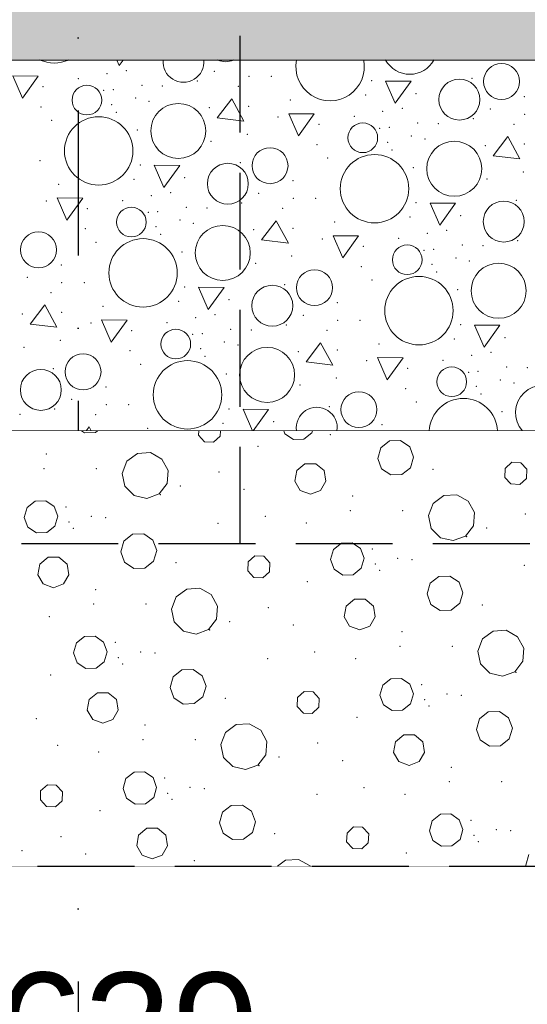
# Model space of a CAD drawing. Header units: millimetres. Extents: x -12989 to 402831, y -50461 to 30884.
# Tile 82 of 175: x 380504 to 381133, y -47432 to -46211. Entities that reach past the tile are written whole.
import ezdxf
from ezdxf.enums import TextEntityAlignment as Align

# ---------------------------------------------------------------- set-up
doc = ezdxf.new("R2010")
doc.units = ezdxf.units.MM
doc.header["$MEASUREMENT"] = 0
for name, pattern in [('Krawędzie ukryte', [170, 120, -50]), ('Kropki i Kreski', [360, 180, -90, 0, -90]), ('Wipeout_Contour', [1000, 0, -1000])]:
    doc.linetypes.add(name, pattern=pattern)
for name, color, linetype, lineweight in [('0_Nr_pióra__21', 7, 'Continuous', 25), ('A__STROPY_Nr_pióra__49', 7, 'Continuous', 15), ('A__STROPY_Nr_pióra__69', 7, 'Continuous', 13), ('Nowe_A_WYM_Nr_pióra__1', 7, 'Continuous', 13), ('Nowe_A_WYM_Nr_pióra__45', 7, 'Continuous', 15), ('Nowe_A_WYM_Nr_pióra__85', 7, 'Continuous', 13), ('Nowe_Warstwa IFC.Import IFC_Nr_pióra__1', 7, 'Continuous', 13), ('Nowe_Warstwa IFC.Import IFC_Nr_pióra__25', 7, 'Continuous', 25)]:
    doc.layers.add(name, color=color, linetype=linetype, lineweight=lineweight)
for name, color, linetype in [('A__STROPY', 7, 'Continuous'), ('A_WYPEŁNIENIA RYSUNKI', 7, 'Continuous'), ('Nowe_A_WYM', 7, 'Continuous'), ('Nowe_Warstwa IFC.Import IFC', 7, 'Continuous')]:
    doc.layers.add(name, color=color, linetype=linetype)
for name, color, linetype, lineweight, true_color in [('A__STROPY_Nr_pióra__173', 7, 'Continuous', 5, 0x6a6a6a), ('A__STROPY_Nr_pióra__178', 7, 'Continuous', 5, 0x6a6a6a), ('A_WYPEŁNIENIA RYSUNKI_Nr_pióra__242', 7, 'Continuous', 13, 0xa7a7a7)]:
    doc.layers.add(name, color=color, linetype=linetype, lineweight=lineweight, true_color=true_color)
doc.styles.add('STYL_AUTOMATYCZNY_1', font='arial.ttf')
doc.styles.add('STYL_AUTOMATYCZNY_4', font='arial.ttf')
doc.dimstyles.new('STYL_AUTOMATYCZNY__1', dxfattribs={"dimtxt": 139.999998, "dimasz": 57, "dimexe": 0.18, "dimexo": 0.0625, "dimgap": 0, "dimtad": 1, "dimtih": 1, "dimtoh": 1, "dimdec": 0, "dimlfac": 0.1, "dimzin": 0, "dimdsep": 46, "dimtxsty": 'STYL_AUTOMATYCZNY_4', "dimblk": 'ARROWHEAD_6', "dimblk1": 'ARROWHEAD_6', "dimblk2": 'ARROWHEAD_6', "dimcen": 0.09, "dimse1": 1, "dimse2": 1, "dimclrd": 7, "dimclre": 7, "dimclrt": 7, "dimadec": 0, "dimazin": 0, "dimtfac": 1, "dimtdec": 4, "dimtmove": 0, "dimatfit": 3, "dimfxl": 0, "dimtolj": 1, "dimtzin": 0, "dimarcsym": 0})

# ---------------------------------------------------------------- blocks, each defined once
blk = doc.blocks.new('*X191', base_point=(362576.7, -45960.6))
at = {"layer": 'A__STROPY_Nr_pióra__178', "color": 251, "linetype": 'Continuous', "lineweight": 5, "true_color": 0x6a6a6a}
for p, q in [((380624.1, -46260.6), (380627, -46267.3)), ((380627, -46267.3), (380631.9, -46260.6)), ((380494.9, -46280.3), (380506.9, -46307.8)), ((380526.6, -46280.6), (380494.9, -46280.3)), ((380506.9, -46307.8), (380526.6, -46280.6)), ((380957.1, -46286.7), (380969, -46314.2)), ((380988.7, -46287), (380957.1, -46286.7)), ((380969, -46314.2), (380988.7, -46287)), ((380766.4, -46308.7), (380748.2, -46332.5)), ((380781.5, -46336.4), (380766.4, -46308.7)), ((380748.2, -46332.5), (380781.5, -46336.4)), ((380836.9, -46327.2), (380848.9, -46354.6)), ((380868.5, -46327.5), (380836.9, -46327.2)), ((380848.9, -46354.6), (380868.5, -46327.5)), ((381108.4, -46355.5), (381090.2, -46379.3)), ((381123.5, -46383.3), (381108.4, -46355.5)), ((381090.2, -46379.3), (381123.5, -46383.3)), ((380670.2, -46391.2), (380682.1, -46418.6)), ((380701.8, -46391.5), (380670.2, -46391.2)), ((380682.1, -46418.6), (380701.8, -46391.5)), ((380550, -46431.6), (380561.9, -46459.1)), ((380581.6, -46431.9), (380550, -46431.6)), ((380561.9, -46459.1), (380581.6, -46431.9)), ((381012.1, -46438), (381024.1, -46465.5)), ((381043.8, -46438.3), (381012.1, -46438)), ((381024.1, -46465.5), (381043.8, -46438.3)), ((380821.4, -46460), (380803.3, -46483.8)), ((380836.6, -46487.7), (380821.4, -46460)), ((380892, -46478.5), (380903.9, -46505.9)), ((380923.6, -46478.8), (380892, -46478.5)), ((380903.9, -46505.9), (380923.6, -46478.8)), ((380803.3, -46483.8), (380836.6, -46487.7)), ((380725.2, -46542.5), (380737.2, -46569.9)), ((380756.8, -46542.8), (380725.2, -46542.5)), ((380737.2, -46569.9), (380756.8, -46542.8)), ((380534.5, -46564.4), (380516.4, -46588.2)), ((380549.7, -46592.1), (380534.5, -46564.4)), ((380516.4, -46588.2), (380549.7, -46592.1)), ((380605.1, -46582.9), (380617, -46610.4)), ((380636.7, -46583.2), (380605.1, -46582.9)), ((380617, -46610.4), (380636.7, -46583.2)), ((381067.2, -46589.3), (381079.1, -46616.8)), ((381098.8, -46589.6), (381067.2, -46589.3)), ((381079.1, -46616.8), (381098.8, -46589.6)), ((380876.5, -46611.3), (380858.4, -46635.1)), ((380891.7, -46639), (380876.5, -46611.3)), ((380858.4, -46635.1), (380891.7, -46639)), ((380947.1, -46629.8), (380959, -46657.2)), ((380978.7, -46630.1), (380947.1, -46629.8)), ((380959, -46657.2), (380978.7, -46630.1)), ((380780.3, -46693.8), (380792, -46720.6)), ((380811.9, -46694.1), (380780.3, -46693.8)), ((380792.7, -46720.6), (380811.9, -46694.1)), ((380589.6, -46715.7), (380585.8, -46720.6)), ((380592.3, -46720.6), (380589.6, -46715.7))]:
    blk.add_line(p, q, dxfattribs=at)
for centre, radius in [((381100.8, -46287.3), 22.3), ((381048.5, -46309.7), 25.4), ((380586.8, -46310.3), 18.4), ((380700.1, -46348.6), 34.1), ((380601.4, -46373.3), 42.4), ((380928.8, -46357.1), 18.4), ((380813.8, -46391.7), 22.3), ((381042.1, -46395.5), 34.1), ((380943.3, -46420.2), 42.4), ((380761.5, -46414.1), 25.4), ((380641.9, -46461.6), 18.4), ((381103.5, -46461), 25.4), ((380755.2, -46499.9), 34.1), ((380526.9, -46496.1), 22.3), ((380656.4, -46524.6), 42.4), ((380983.9, -46508.4), 18.4), ((381097.2, -46546.8), 34.1), ((380868.9, -46543), 22.3), ((380998.4, -46571.5), 42.4), ((380816.6, -46565.4), 25.4), ((380697, -46612.9), 18.4), ((380582, -46647.4), 22.3), ((380810.2, -46651.2), 34.1), ((380711.5, -46675.9), 42.4), ((380529.7, -46669.8), 25.4), ((381039, -46659.7), 18.4), ((380924, -46694.3), 22.3)]:
    blk.add_circle(centre, radius, dxfattribs=at)
for centre, radius, start, end in [((380546.3, -46222), 42.4, 245.3011, 294.6989), ((380706.5, -46262.8), 25.4, 174.9865, 5.0135), ((380758.8, -46240.4), 22.3, 244.6745, 295.3255), ((380888.3, -46268.9), 42.4, 168.7299, 11.2701), ((380987, -46244.2), 34.1, 208.7148, 331.2852), ((381152.2, -46698.1), 34.1, 318.6981, 221.3019), ((381053.5, -46722.8), 42.4, 2.9266, 177.0734), ((380871.7, -46716.7), 25.4, 351.1681, 188.8319)]:
    blk.add_arc(centre, radius, start, end, dxfattribs=at)
for p in [(380635.6, -46273.8), (380576.1, -46283.6), (380611.6, -46277.5), (380723.8, -46286.5), (380744.7, -46274.6), (380787.6, -46281), (380815.4, -46281), (380939.8, -46286.3), (381064, -46283.3), (380532.3, -46293.7), (380607.7, -46298.4), (380619.6, -46297.5), (380654.9, -46292.1), (380680.5, -46292.9), (380774.4, -46293.4), (380647.1, -46307.8), (380838.8, -46310.4), (380932.2, -46304.2), (380994.9, -46302.3), (380994.9, -46302.3), (381129.2, -46306), (380529.9, -46318.7), (380617.5, -46316), (380663.9, -46311.8), (380738.6, -46319.9), (380787.2, -46317.9), (380977.6, -46320.7), (381086.7, -46321.4), (380543.1, -46335.3), (380623.2, -46325.4), (380823.5, -46331.2), (380918.1, -46330.5), (380953.6, -46324.3), (381065.7, -46333.3), (381129.5, -46327.8), (380649.4, -46347.4), (380874.3, -46340.5), (380949.7, -46345.3), (380961.6, -46344.3), (380996.9, -46338.9), (381022.5, -46339.7), (381116.3, -46340.2), (380785.7, -46352.6), (380989, -46354.7), (381005.8, -46358.6), (380740.8, -46361.3), (380871.9, -46365.5), (380959.5, -46362.9), (381080.6, -46366.8), (381129.2, -46364.8), (380885.1, -46382.1), (380965.1, -46372.3), (380528.5, -46385.4), (380652.9, -46390.8), (380777, -46387.8), (380991.4, -46394.3), (380645.3, -46408.6), (380707.9, -46406.7), (380707.9, -46406.7), (381082.8, -46408.1), (381127.7, -46399.5), (380551.8, -46414.9), (380842.3, -46410.4), (380666.7, -46428.7), (380690.7, -46425.1), (380799.8, -46425.9), (380842.6, -46432.3), (380870.5, -46432.3), (380536.6, -46435.6), (380587.3, -46444.9), (380631.2, -46434.9), (380710, -46443.4), (380735.6, -46444.2), (380778.8, -46437.8), (380829.4, -46444.7), (380994.9, -46437.6), (381119, -46434.6), (380662.8, -46449.7), (380674.6, -46448.8), (380987.3, -46455.5), (381049.9, -46453.6), (381049.9, -46453.6), (380672.6, -46467.3), (380702.1, -46459.1), (380718.9, -46463.1), (380842.3, -46469.2), (380893.8, -46461.7), (380585, -46470), (380678.2, -46476.7), (380793.6, -46471.2), (380973.1, -46481.8), (381008.7, -46475.6), (381032.7, -46471.9), (380598.2, -46486.6), (380878.6, -46482.5), (380929.3, -46491.8), (381052, -46490.2), (381077.6, -46491), (381120.8, -46484.6), (380704.5, -46498.7), (380840.8, -46503.9), (381004.8, -46496.5), (381016.6, -46495.6), (381044.1, -46506), (380555.3, -46514.8), (380795.9, -46512.6), (380927, -46516.8), (381014.6, -46514.2), (381060.9, -46509.9), (380512.9, -46530.3), (381020.2, -46523.6), (380555.7, -46536.7), (380583.5, -46536.7), (380707.9, -46542), (380832.1, -46539.1), (380940.2, -46533.4), (380542.5, -46549.1), (381046.4, -46545.6), (380606.9, -46566.2), (380700.4, -46559.9), (380763, -46558), (380763, -46558), (380897.3, -46561.7), (380506.7, -46575.6), (380555.4, -46573.7), (380745.7, -46576.4), (380854.9, -46577.2), (380591.7, -46586.9), (380686.2, -46586.2), (380721.8, -46580), (380833.9, -46589.1), (380897.7, -46583.6), (380925.5, -46583.6), (381049.9, -46588.9), (380642.4, -46596.2), (380717.9, -46601), (380729.7, -46600.1), (380765, -46594.7), (380790.7, -46595.5), (380884.5, -46596), (380553.8, -46608.3), (380757.2, -46610.4), (380774, -46614.3), (380948.9, -46613), (381042.4, -46606.7), (381105, -46604.9), (381105, -46604.9), (380509, -46617), (380640.1, -46621.3), (380727.7, -46618.6), (380733.3, -46628), (380848.7, -46622.5), (380897.3, -46620.5), (381063.7, -46626.9), (381087.7, -46623.2), (380653.3, -46637.9), (380933.7, -46633.7), (381028.2, -46633.1), (380545.2, -46643.5), (380759.5, -46650), (380984.4, -46643.1), (381059.9, -46647.8), (381071.7, -46646.9), (381107, -46641.5), (381132.6, -46642.3), (380851, -46663.8), (380895.8, -46655.2), (381099.2, -46657.3), (381116, -46661.2), (380610.4, -46666.1), (380982, -46668.1), (381069.7, -46665.5), (381075.3, -46674.9), (380567.9, -46681.6), (380610.8, -46688), (380638.6, -46688), (380995.3, -46684.7), (380503.7, -46699.9), (380547, -46693.5), (380597.6, -46700.4), (380763, -46693.3), (380887.2, -46690.4), (381101.5, -46696.9), (380755.4, -46711.2), (380818.1, -46709.3), (380818.1, -46709.3), (380952.4, -46713), (380662, -46717.4)]:
    blk.add_point(p, dxfattribs=at)
blk = doc.blocks.new('ElemPrzekroju_175_1', base_point=(362576.7, -45960.6))
at = {"color": 254, "linetype": 'Wipeout_Contour', "lineweight": 0, "ltscale": 1533413.819197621}
blk.add_wipeout([(362356.7, -46160.6), (362356.7, -46260.6), (398746.7, -46260.6), (398746.7, -46160.6)], dxfattribs=at).dxf.layer = 'A__STROPY'
at = {"color": 254, "linetype": 'Wipeout_Contour', "lineweight": 0, "ltscale": 1533794.246621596}
blk.add_wipeout([(398746.7, -46720.6), (362356.7, -46720.6), (362356.7, -47260.6), (398746.7, -47260.6)], dxfattribs=at).dxf.layer = 'A__STROPY'
at = {"layer": 'A__STROPY_Nr_pióra__173', "linetype": 'Continuous', "lineweight": 5, "true_color": 0x6a6a6a}
h = blk.add_hatch(dxfattribs=at)
h.set_pattern_fill('Grunt_0001', color=251, style=0, pattern_type=2)
h.set_pattern_definition([(45, (362576.75, -45960.59), (-95.4594, 95.4594), []), (45, (362544.93, -45928.77), (-190.9188, 190.9188), []), (45, (362513.1, -45896.95), (-190.9188, 190.9188), []), (135, (362481.29, -45865.132), (31.819805, 31.819805), [135, -135])])
h.paths.add_polyline_path([(398746.7, -46720.6), (362356.7, -46720.6), (362356.7, -47260.6), (398746.7, -47260.6)])
at = {"layer": 'A__STROPY_Nr_pióra__178', "linetype": 'Continuous', "lineweight": 5, "true_color": 0x6a6a6a}
h = blk.add_hatch(dxfattribs=at)
h.set_pattern_fill('Chudy_beton_B15_I_WSC_0001', color=251, style=0, pattern_type=2)
h.set_pattern_definition([(0, (362576.75, -45960.6), (0, 233.8269), [14.625, -120.375]), (0, (362644.25, -45843.68), (0, 233.8269), [14.625, -120.375]), (60, (362576.75, -45960.6), (-202.5, 116.9134), [14.625, -120.375]), (60, (362711.75, -45960.6), (-202.5, 116.9134), [14.625, -120.375]), (120, (362591.37, -45960.6), (202.5, 116.9134), [14.625, -120.375]), (120, (362726.37, -45960.6), (202.5, 116.9134), [14.625, -120.375]), (0, (362576.75, -45938.09), (0, 45), [0, -45, 0, -67.5]), (45, (362599.25, -45938.09), (-31.819805, 31.819805), [0, -33.75, 0, -56.25])])
h.paths.add_polyline_path([(362356.7, -46160.6), (362356.7, -46260.6), (398746.7, -46260.6), (398746.7, -46160.6)])
at = {"layer": 'A__STROPY_Nr_pióra__69', "color": 7, "linetype": 'Continuous', "lineweight": 13}
blk.add_line((398746.7, -47260.6), (362356.7, -47260.6), dxfattribs=at)
at = {"color": 254, "linetype": 'Wipeout_Contour', "lineweight": 0, "ltscale": 1533549.791415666}
blk.add_wipeout([(362356.7, -46720.6), (398746.7, -46720.6), (398746.7, -46260.6), (362356.7, -46260.6)], dxfattribs=at).dxf.layer = 'A__STROPY'
at = {"layer": 'A__STROPY_Nr_pióra__49', "color": 7, "linetype": 'Continuous', "lineweight": 15}
for p, q in [((398746.7, -46260.6), (362356.7, -46260.6)), ((398746.7, -46720.6), (362356.7, -46720.6))]:
    blk.add_line(p, q, dxfattribs=at)
at = {"layer": 'A__STROPY', "lineweight": 0}
blk.add_blockref('*X191', (362576.7, -45960.6), dxfattribs=at)
blk = doc.blocks.new('Standardowy znacznik osi[7]_1', base_point=(380576.1, -35960.6))
at = {"layer": 'Nowe_Warstwa IFC.Import IFC_Nr_pióra__25', "color": 7, "linetype": 'Kropki i Kreski', "lineweight": 25}
blk.add_line((380576.1, -36960.6), (380576.1, -48960.6), dxfattribs=at)
at = {"layer": 'Nowe_Warstwa IFC.Import IFC_Nr_pióra__1', "color": 7, "lineweight": 13, "style": 'STYL_AUTOMATYCZNY_1'}
for tag, p in [('AC_MarkerText_1_0', (380576.1, -35623.1)), ('AC_MarkerText_1_1', (380576.1, -50123.1))]:
    blk.add_attdef(tag, text='', height=175, rotation=360, dxfattribs=at).set_placement(p, align=Align.TOP_CENTER)
blk = doc.blocks.new('*X331', base_point=(362576.7, -45960.6))
at = {"layer": 'A_WYPEŁNIENIA RYSUNKI_Nr_pióra__242', "color": 253, "linetype": 'Continuous', "lineweight": 13, "true_color": 0xa7a7a7}
for p, q in [((380580, -46720.6), (380583.7, -46723)), ((380583.7, -46723), (380597.4, -46722.6)), ((380597.4, -46722.6), (380600, -46720.6)), ((380725.4, -46720.6), (380725.1, -46726)), ((380725.1, -46726), (380732.7, -46734.3)), ((380752, -46727.2), (380752.3, -46720.6)), ((380830.8, -46720.6), (380832, -46724.1)), ((380832, -46724.1), (380842.7, -46731.3)), ((380855.5, -46730.8), (380865.7, -46722.9)), ((380865.7, -46722.9), (380866.3, -46720.6)), ((380732.7, -46734.3), (380743.8, -46734.8)), ((380743.8, -46734.8), (380752, -46727.2)), ((380842.7, -46731.3), (380855.5, -46730.8)), ((380961.9, -46733), (380951.1, -46741.5)), ((380975.6, -46732.5), (380961.9, -46733)), ((380987, -46740.2), (380975.6, -46732.5)), ((380649.4, -46748.7), (380636.4, -46758.3)), ((380665.6, -46747.6), (380649.4, -46748.7)), ((380679.8, -46755.5), (380665.6, -46747.6)), ((380951.1, -46741.5), (380947.3, -46754.7)), ((380991.7, -46753.1), (380987, -46740.2)), ((380636.4, -46758.3), (380630.6, -46773.4)), ((380687.4, -46769.8), (380679.8, -46755.5)), ((380857.1, -46761.3), (380846.9, -46769.9)), ((380870.4, -46761.3), (380857.1, -46761.3)), ((380880.7, -46769.9), (380870.4, -46761.3)), ((380947.3, -46754.7), (380952, -46767.6)), ((380988, -46766.3), (380991.7, -46753.1)), ((381113.5, -46759.6), (381105.3, -46767.2)), ((381124.6, -46760.1), (381113.5, -46759.6)), ((381132.2, -46768.3), (381124.6, -46760.1)), ((380630.6, -46773.4), (380633.9, -46789.3)), ((380686.1, -46786), (380687.4, -46769.8)), ((380846.9, -46769.9), (380844.5, -46783.1)), ((380883, -46783.1), (380880.7, -46769.9)), ((380952, -46767.6), (380963.4, -46775.3)), ((380963.4, -46775.3), (380977.1, -46774.8)), ((380977.1, -46774.8), (380988, -46766.3)), ((381105.3, -46767.2), (381104.8, -46778.3)), ((381131.7, -46779.5), (381132.2, -46768.3)), ((380676.3, -46798.8), (380686.1, -46786)), ((380844.5, -46783.1), (380851.2, -46794.6)), ((380876.3, -46794.6), (380883, -46783.1)), ((381104.8, -46778.3), (381112.3, -46786.5)), ((381112.3, -46786.5), (381123.5, -46787)), ((381123.5, -46787), (381131.7, -46779.5)), ((380633.9, -46789.3), (380645.3, -46800.8)), ((380661.1, -46804.4), (380676.3, -46798.8)), ((380851.2, -46794.6), (380863.8, -46799.2)), ((380863.8, -46799.2), (380876.3, -46794.6)), ((380522.8, -46807.7), (380512.7, -46815.6)), ((380535.7, -46807.2), (380522.8, -46807.7)), ((380546.3, -46814.4), (380535.7, -46807.2)), ((380645.3, -46800.8), (380661.1, -46804.4)), ((381016.1, -46810.5), (381010.3, -46825.7)), ((381029.1, -46800.9), (381016.1, -46810.5)), ((381045.3, -46799.9), (381029.1, -46800.9)), ((381059.5, -46807.8), (381045.3, -46799.9)), ((381067.1, -46822), (381059.5, -46807.8)), ((380512.7, -46815.6), (380509.2, -46827.9)), ((380550.7, -46826.5), (380546.3, -46814.4)), ((381065.8, -46838.2), (381067.1, -46822)), ((380509.2, -46827.9), (380513.6, -46840)), ((380547.2, -46838.8), (380550.7, -46826.5)), ((381010.3, -46825.7), (381013.6, -46841.5)), ((380513.6, -46840), (380524.2, -46847.2)), ((380524.2, -46847.2), (380537.1, -46846.7)), ((380537.1, -46846.7), (380547.2, -46838.8)), ((380657.2, -46848.4), (380643.4, -46848.9)), ((380668.6, -46856.1), (380657.2, -46848.4)), ((381013.6, -46841.5), (381025, -46853.1)), ((381056, -46851.1), (381065.8, -46838.2)), ((380632.6, -46857.4), (380628.8, -46870.6)), ((380643.4, -46848.9), (380632.6, -46857.4)), ((380673.3, -46869), (380668.6, -46856.1)), ((380902.5, -46859.9), (380892.4, -46867.8)), ((380915.4, -46859.5), (380902.5, -46859.9)), ((380926, -46866.6), (380915.4, -46859.5)), ((381025, -46853.1), (381040.8, -46856.6)), ((381040.8, -46856.6), (381056, -46851.1)), ((380628.8, -46870.6), (380633.5, -46883.5)), ((380669.5, -46882.3), (380673.3, -46869)), ((380892.4, -46867.8), (380888.8, -46880.2)), ((380930.4, -46878.7), (380926, -46866.6)), ((380538.6, -46877.2), (380528.4, -46885.8)), ((380552, -46877.2), (380538.6, -46877.2)), ((380562.2, -46885.8), (380552, -46877.2)), ((380633.5, -46883.5), (380644.9, -46891.2)), ((380658.6, -46890.7), (380669.5, -46882.3)), ((380786.8, -46883.1), (380786.3, -46894.2)), ((380795, -46875.5), (380786.8, -46883.1)), ((380806.2, -46876), (380795, -46875.5)), ((380813.7, -46884.2), (380806.2, -46876)), ((380813.2, -46895.4), (380813.7, -46884.2)), ((380888.8, -46880.2), (380893.2, -46892.3)), ((380926.9, -46891.1), (380930.4, -46878.7)), ((380528.4, -46885.8), (380526.1, -46899)), ((380564.5, -46899), (380562.2, -46885.8)), ((380644.9, -46891.2), (380658.6, -46890.7)), ((380786.3, -46894.2), (380793.9, -46902.4)), ((380805, -46902.9), (380813.2, -46895.4)), ((380893.2, -46892.3), (380903.9, -46899.4)), ((380916.7, -46899), (380926.9, -46891.1)), ((380526.1, -46899), (380532.7, -46910.5)), ((380557.8, -46910.5), (380564.5, -46899)), ((380793.9, -46902.4), (380805, -46902.9)), ((380903.9, -46899.4), (380916.7, -46899)), ((381023.1, -46901.2), (381012.3, -46909.6)), ((381036.8, -46900.7), (381023.1, -46901.2)), ((381048.2, -46908.4), (381036.8, -46900.7)), ((381052.9, -46921.3), (381048.2, -46908.4)), ((380532.7, -46910.5), (380545.3, -46915.1)), ((380545.3, -46915.1), (380557.8, -46910.5)), ((380710.6, -46916.8), (380697.6, -46926.4)), ((380726.8, -46915.8), (380710.6, -46916.8)), ((380741, -46923.7), (380726.8, -46915.8)), ((381012.3, -46909.6), (381008.5, -46922.8)), ((381049.2, -46934.5), (381052.9, -46921.3)), ((380697.6, -46926.4), (380691.8, -46941.6)), ((380748.6, -46938), (380741, -46923.7)), ((380918.3, -46929.5), (380908.1, -46938.1)), ((380931.7, -46929.5), (380918.3, -46929.5)), ((380941.9, -46938.1), (380931.7, -46929.5)), ((381008.5, -46922.8), (381013.2, -46935.8)), ((380691.8, -46941.6), (380695.1, -46957.4)), ((380747.4, -46954.1), (380748.6, -46938)), ((380908.1, -46938.1), (380905.8, -46951.2)), ((380944.2, -46951.2), (380941.9, -46938.1)), ((381013.2, -46935.8), (381024.6, -46943.5)), ((381024.6, -46943.5), (381038.3, -46943)), ((381038.3, -46943), (381049.2, -46934.5)), ((380695.1, -46957.4), (380706.5, -46969)), ((380737.5, -46967), (380747.4, -46954.1)), ((380905.8, -46951.2), (380912.4, -46962.8)), ((380937.5, -46962.8), (380944.2, -46951.2)), ((380706.5, -46969), (380722.3, -46972.6)), ((380722.3, -46972.6), (380737.5, -46967)), ((380912.4, -46962.8), (380925, -46967.4)), ((380925, -46967.4), (380937.5, -46962.8)), ((381090.3, -46969.1), (381077.3, -46978.7)), ((381106.5, -46968), (381090.3, -46969.1)), ((381120.7, -46975.9), (381106.5, -46968)), ((380584, -46975.8), (380573.9, -46983.7)), ((380596.9, -46975.4), (380584, -46975.8)), ((380607.5, -46982.6), (380596.9, -46975.4)), ((380611.9, -46994.6), (380607.5, -46982.6)), ((381077.3, -46978.7), (381071.5, -46993.8)), ((381128.3, -46990.2), (381120.7, -46975.9)), ((380573.9, -46983.7), (380570.4, -46996.1)), ((380608.4, -47007), (380611.9, -46994.6)), ((381071.5, -46993.8), (381074.8, -47009.7)), ((381127, -47006.4), (381128.3, -46990.2)), ((380570.4, -46996.1), (380574.8, -47008.2)), ((380598.3, -47014.9), (380608.4, -47007)), ((381117.2, -47019.3), (381127, -47006.4)), ((380574.8, -47008.2), (380585.4, -47015.4)), ((380585.4, -47015.4), (380598.3, -47014.9)), ((380704.6, -47017.1), (380693.8, -47025.5)), ((380718.4, -47016.6), (380704.6, -47017.1)), ((380729.8, -47024.3), (380718.4, -47016.6)), ((381074.8, -47009.7), (381086.2, -47021.2)), ((381102, -47024.8), (381117.2, -47019.3)), ((380693.8, -47025.5), (380690, -47038.8)), ((380734.5, -47037.2), (380729.8, -47024.3)), ((380963.7, -47028.1), (380953.6, -47036)), ((380976.6, -47027.6), (380963.7, -47028.1)), ((380987.2, -47034.8), (380976.6, -47027.6)), ((381086.2, -47021.2), (381102, -47024.8)), ((380690, -47038.8), (380694.7, -47051.7)), ((380730.7, -47050.4), (380734.5, -47037.2)), ((380856.2, -47043.7), (380848, -47051.2)), ((380867.4, -47044.2), (380856.2, -47043.7)), ((380953.6, -47036), (380950, -47048.3)), ((380991.6, -47046.9), (380987.2, -47034.8)), ((380589.6, -47054), (380587.3, -47067.1)), ((380599.8, -47045.4), (380589.6, -47054)), ((380613.2, -47045.4), (380599.8, -47045.4)), ((380623.4, -47054), (380613.2, -47045.4)), ((380625.7, -47067.1), (380623.4, -47054)), ((380694.7, -47051.7), (380706.1, -47059.4)), ((380719.8, -47058.9), (380730.7, -47050.4)), ((380848, -47051.2), (380847.5, -47062.4)), ((380874.9, -47052.4), (380867.4, -47044.2)), ((380874.4, -47063.5), (380874.9, -47052.4)), ((380950, -47048.3), (380954.4, -47060.4)), ((380988.1, -47059.2), (380991.6, -47046.9)), ((380587.3, -47067.1), (380594, -47078.7)), ((380619, -47078.7), (380625.7, -47067.1)), ((380706.1, -47059.4), (380719.8, -47058.9)), ((380847.5, -47062.4), (380855.1, -47070.6)), ((380866.2, -47071.1), (380874.4, -47063.5)), ((380954.4, -47060.4), (380965.1, -47067.6)), ((380965.1, -47067.6), (380977.9, -47067.2)), ((380977.9, -47067.2), (380988.1, -47059.2)), ((380594, -47078.7), (380606.5, -47083.3)), ((380606.5, -47083.3), (380619, -47078.7)), ((380855.1, -47070.6), (380866.2, -47071.1)), ((381073.5, -47077.8), (381069.7, -47091)), ((381084.3, -47069.3), (381073.5, -47077.8)), ((381098.1, -47068.8), (381084.3, -47069.3)), ((381109.5, -47076.5), (381098.1, -47068.8)), ((381114.2, -47089.5), (381109.5, -47076.5)), ((380771.9, -47085), (380758.8, -47094.6)), ((380788, -47084), (380771.9, -47085)), ((380802.2, -47091.8), (380788, -47084)), ((380809.8, -47106.1), (380802.2, -47091.8)), ((381069.7, -47091), (381074.4, -47103.9)), ((381110.4, -47102.7), (381114.2, -47089.5)), ((380758.8, -47094.6), (380753, -47109.7)), ((380979.5, -47097.6), (380969.3, -47106.2)), ((380992.9, -47097.6), (380979.5, -47097.6)), ((381003.1, -47106.2), (380992.9, -47097.6)), ((381074.4, -47103.9), (381085.8, -47111.6)), ((381099.5, -47111.1), (381110.4, -47102.7)), ((380753, -47109.7), (380756.3, -47125.6)), ((380808.6, -47122.3), (380809.8, -47106.1)), ((380969.3, -47106.2), (380967, -47119.4)), ((381005.4, -47119.4), (381003.1, -47106.2)), ((381085.8, -47111.6), (381099.5, -47111.1)), ((380756.3, -47125.6), (380767.7, -47137.1)), ((380798.7, -47135.2), (380808.6, -47122.3)), ((380967, -47119.4), (380973.6, -47130.9)), ((380998.7, -47130.9), (381005.4, -47119.4)), ((380767.7, -47137.1), (380783.5, -47140.7)), ((380783.5, -47140.7), (380798.7, -47135.2)), ((380973.6, -47130.9), (380986.2, -47135.5)), ((380986.2, -47135.5), (380998.7, -47130.9)), ((380635.1, -47151.9), (380631.6, -47164.3)), ((380645.2, -47144), (380635.1, -47151.9)), ((380658.1, -47143.5), (380645.2, -47144)), ((380668.8, -47150.7), (380658.1, -47143.5)), ((380673.1, -47162.8), (380668.8, -47150.7)), ((380537.8, -47159.6), (380529.5, -47167.1)), ((380548.9, -47160.1), (380537.8, -47159.6)), ((380556.4, -47168.3), (380548.9, -47160.1)), ((380631.6, -47164.3), (380636, -47176.3)), ((380669.6, -47175.2), (380673.1, -47162.8)), ((380529.5, -47167.1), (380529.1, -47178.3)), ((380529.1, -47178.3), (380536.6, -47186.5)), ((380556, -47179.5), (380556.4, -47168.3)), ((380636, -47176.3), (380646.6, -47183.5)), ((380659.5, -47183.1), (380669.6, -47175.2)), ((380536.6, -47186.5), (380547.7, -47187)), ((380547.7, -47187), (380556, -47179.5)), ((380646.6, -47183.5), (380659.5, -47183.1)), ((380765.8, -47185.2), (380755, -47193.7)), ((380779.6, -47184.8), (380765.8, -47185.2)), ((380791, -47192.4), (380779.6, -47184.8)), ((380755, -47193.7), (380751.2, -47206.9)), ((380795.7, -47205.4), (380791, -47192.4)), ((381024.9, -47196.2), (381014.8, -47204.1)), ((381037.8, -47195.8), (381024.9, -47196.2)), ((381048.4, -47203), (381037.8, -47195.8)), ((380661, -47213.6), (380650.8, -47222.1)), ((380674.4, -47213.6), (380661, -47213.6)), ((380684.6, -47222.1), (380674.4, -47213.6)), ((380751.2, -47206.9), (380755.9, -47219.8)), ((380791.9, -47218.6), (380795.7, -47205.4)), ((380917.4, -47211.9), (380909.2, -47219.4)), ((380928.6, -47212.3), (380917.4, -47211.9)), ((380936.1, -47220.6), (380928.6, -47212.3)), ((381014.8, -47204.1), (381011.3, -47216.5)), ((381052.8, -47215.1), (381048.4, -47203)), ((380650.8, -47222.1), (380648.5, -47235.3)), ((380686.9, -47235.3), (380684.6, -47222.1)), ((380755.9, -47219.8), (380767.3, -47227.5)), ((380767.3, -47227.5), (380781.1, -47227.1)), ((380781.1, -47227.1), (380791.9, -47218.6)), ((380909.2, -47219.4), (380908.7, -47230.5)), ((380935.6, -47231.7), (380936.1, -47220.6)), ((381011.3, -47216.5), (381015.7, -47228.6)), ((381049.3, -47227.4), (381052.8, -47215.1)), ((380648.5, -47235.3), (380655.2, -47246.9)), ((380680.3, -47246.9), (380686.9, -47235.3)), ((380908.7, -47230.5), (380916.3, -47238.8)), ((380916.3, -47238.8), (380927.4, -47239.2)), ((380927.4, -47239.2), (380935.6, -47231.7)), ((381015.7, -47228.6), (381026.3, -47235.8)), ((381026.3, -47235.8), (381039.2, -47235.3)), ((381039.2, -47235.3), (381049.3, -47227.4)), ((380655.2, -47246.9), (380667.7, -47251.4)), ((380667.7, -47251.4), (380680.3, -47246.9)), ((381134.7, -47246), (381130.9, -47259.2)), ((380833.1, -47253.2), (380823, -47260.6)), ((380849.2, -47252.1), (380833.1, -47253.2)), ((380863.4, -47260), (380849.2, -47252.1)), ((380863.7, -47260.6), (380863.4, -47260)), ((381130.9, -47259.2), (381131.4, -47260.6))]:
    blk.add_line(p, q, dxfattribs=at)
for p in [(380888.4, -46725.5), (380536.4, -46749.3), (380799, -46739.6), (380533.8, -46767.3), (380598.7, -46767.4), (380598.7, -46767.4), (380750.5, -46771.5), (381015.6, -46768.2), (380677.8, -46799.6), (380702.5, -46789), (380781.4, -46793.3), (380916.1, -46801.5), (380561, -46814.9), (380913.5, -46819.5), (380978.3, -46819.6), (380978.3, -46819.6), (381130.2, -46823.8), (380564.7, -46833.7), (380592.1, -46826.6), (380610, -46828.1), (380749.5, -46835.1), (380807.8, -46826.6), (380858.6, -46835), (380569.9, -46841.4), (381082.2, -46841.2), (381057.4, -46851.8), (380940.7, -46867.1), (380697.1, -46884.1), (380971.8, -46878.8), (380989.7, -46880.4), (380944.3, -46885.9), (380949.6, -46893.7), (381129.2, -46887.4), (380860.2, -46907.7), (380597.6, -46917.4), (380595, -46935.5), (380659.9, -46935.5), (380659.9, -46935.5), (380811.7, -46939.7), (381076.8, -46936.4), (380540.2, -46950.9), (380763.7, -46957.1), (380739, -46967.7), (380842.6, -46961.5), (380977.3, -46969.7), (380622.2, -46983.1), (380653.3, -46994.7), (380869, -46994.8), (380974.7, -46987.7), (381039.6, -46987.8), (381039.6, -46987.8), (380625.9, -47001.9), (380671.3, -46996.3), (380810.7, -47003.3), (380919.8, -47003.2), (380631.1, -47009.6), (380541.7, -47023.6), (381118.6, -47020), (381001.9, -47035.3), (380758.3, -47052.3), (381005.5, -47054.1), (381033, -47047), (381050.9, -47048.6), (381010.8, -47061.8), (380524.1, -47077.4), (380921.4, -47075.9), (380658.8, -47085.6), (380656.2, -47103.6), (380721.1, -47103.7), (380721.1, -47103.7), (380550.5, -47110.7), (380872.9, -47107.8), (380601.4, -47119.1), (380824.9, -47125.3), (380800.2, -47135.9), (380903.8, -47129.7), (381038.5, -47137.9), (380683.4, -47151.2), (380714.5, -47162.9), (380732.5, -47164.5), (380930.2, -47163), (381035.9, -47155.9), (381100.8, -47155.9), (381100.8, -47155.9), (380687.1, -47170), (380692.4, -47177.7), (380871.9, -47171.5), (380981, -47171.3), (380602.9, -47191.8), (381063.1, -47203.5), (380554.5, -47223.8), (380819.5, -47220.4), (381066.8, -47222.3), (381094.2, -47215.2), (381112.1, -47216.7), (381072, -47230), (380506.5, -47241.2), (380585.3, -47245.6), (380982.6, -47244.1), (380720, -47253.8)]:
    blk.add_point(p, dxfattribs=at)
blk = doc.blocks.new('Wypełnienie_6_1', base_point=(362576.7, -45960.6))
at = {"color": 254, "linetype": 'Wipeout_Contour', "lineweight": 0, "ltscale": 2300746.767348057}
blk.add_wipeout([(380376.1, -46720.6), (379203.4, -46720.6), (379479.7, -47260.6), (381637.3, -47260.6), (381999.7, -46720.6), (380776.1, -46720.6)], dxfattribs=at).dxf.layer = 'A_WYPEŁNIENIA RYSUNKI'
at = {"layer": 'A_WYPEŁNIENIA RYSUNKI_Nr_pióra__242', "color": 253, "linetype": 'Continuous', "lineweight": 13, "true_color": 0xa7a7a7}
blk.add_blockref('*X331', (362576.7, -45960.6), dxfattribs=at)
blk = doc.blocks.new('*D346', base_point=(362576.7, -45960.6))
at = {"layer": 'Nowe_A_WYM_Nr_pióra__45', "color": 7, "linetype": 'Continuous', "lineweight": 15}
for p, q in [((362206.7, -47532.6), (362146.7, -47592.6)), ((362386.7, -47532.6), (362326.7, -47592.6))]:
    blk.add_line(p, q, dxfattribs=at)
at = {"layer": 'Nowe_A_WYM_Nr_pióra__85', "color": 7, "linetype": 'Continuous', "lineweight": 13}
for p, q in [((362356.7, -47618.8), (362356.7, -47506.3)), ((362176.7, -47562.6), (362356.7, -47562.6)), ((362356.7, -47562.6), (398746.7, -47562.6))]:
    blk.add_line(p, q, dxfattribs=at)
blk = doc.blocks.new('ARROWHEAD_6')
at = {"color": 0, "linetype": 'Continuous', "lineweight": 0}
for p, q in [((-0.5, -0.5), (0.5, 0.5)), ((0, 0), (-1, 0))]:
    blk.add_line(p, q, dxfattribs=at)
blk = doc.blocks.new('*D347', base_point=(362576.7, -45960.6))
at = {"layer": 'Nowe_A_WYM_Nr_pióra__45', "color": 7, "linetype": 'Continuous', "lineweight": 15}
for p, q in [((362386.7, -47532.6), (362326.7, -47592.6)), ((398776.7, -47532.6), (398716.7, -47592.6))]:
    blk.add_line(p, q, dxfattribs=at)
at = {"layer": 'Nowe_A_WYM_Nr_pióra__85', "color": 7, "linetype": 'Continuous', "lineweight": 13}
for p, q in [((398746.7, -47618.8), (398746.7, -47506.3)), ((362356.7, -47562.6), (398746.7, -47562.6))]:
    blk.add_line(p, q, dxfattribs=at)
at = {"layer": 'Nowe_A_WYM_Nr_pióra__1', "color": 7, "lineweight": 13, "char_height": 140, "attachment_point": 7, "style": 'STYL_AUTOMATYCZNY_4'}
for s, insert in [('\\A1;{\\pql;\\fArial|b0|i0|c238|p0;\\W1.000000;18}', (362386.7, -47534.6)), ('\\A1;{\\pql;\\fArial|b0|i0|c238|p0;\\W1.000000;3\xa0639}', (380311.5, -47534.6)), ('\\A1;{\\pql;\\fArial|b0|i0|c238|p0;\\W1.000000;18}', (398503.2, -47534.6))]:
    blk.add_mtext(s, dxfattribs=dict(at, insert=insert))
blk = doc.blocks.new('*D358', base_point=(362576.7, -45960.6))
at = {"layer": 'Nowe_A_WYM_Nr_pióra__45', "color": 7, "linetype": 'Continuous', "lineweight": 15}
for p, q in [((362106.7, -48052.6), (362046.7, -48112.6)), ((398996.7, -48112.6), (399056.7, -48052.6))]:
    blk.add_line(p, q, dxfattribs=at)
at = {"layer": 'Nowe_A_WYM_Nr_pióra__85', "color": 7, "linetype": 'Continuous', "lineweight": 13}
for p, q in [((362076.7, -48138.8), (362076.7, -48026.3)), ((399026.7, -48138.8), (399026.7, -48026.3)), ((362031.7, -48082.6), (362076.7, -48082.6)), ((362076.7, -48082.6), (399026.7, -48082.6)), ((399026.7, -48082.6), (399071.7, -48082.6))]:
    blk.add_line(p, q, dxfattribs=at)
at = {"layer": 'Nowe_A_WYM_Nr_pióra__1', "color": 7, "lineweight": 13, "insert": (380311.5, -48054.6), "char_height": 140, "attachment_point": 7, "style": 'STYL_AUTOMATYCZNY_4'}
blk.add_mtext('\\A1;{\\pql;\\fArial|b0|i0|c238|p0;\\W1.000000;3\xa0695}', dxfattribs=at)

msp = doc.modelspace()

# ---------------------------------------------------------------- block references
at = {"layer": 'A__STROPY', "lineweight": 0}
msp.add_blockref('ElemPrzekroju_175_1', (362576.7, -45960.6), dxfattribs=at)

# ---------------------------------------------------------------- next in the draw order: block references
at = {"layer": 'Nowe_Warstwa IFC.Import IFC', "color": 7, "linetype": 'Continuous', "lineweight": 13}
msp.add_blockref('Standardowy znacznik osi[7]_1', (380576.1, -35960.6), dxfattribs=at)

# ---------------------------------------------------------------- next in the draw order: block references
at = {"layer": 'A_WYPEŁNIENIA RYSUNKI_Nr_pióra__242', "color": 253, "linetype": 'Continuous', "lineweight": 13, "true_color": 0xa7a7a7}
msp.add_blockref('Wypełnienie_6_1', (362576.7, -45960.6), dxfattribs=at)

# ---------------------------------------------------------------- next in the draw order: linework, layer by layer
at = {"layer": '0_Nr_pióra__21', "color": 7, "linetype": 'Krawędzie ukryte', "lineweight": 25}
msp.add_line((380776.7, -46860.6), (380776.7, -45960.6), dxfattribs=at)
msp.add_lwpolyline([(379675.7, -47260.6), (381475.7, -47260.6), (381475.7, -46860.6), (379675.7, -46860.6)], close=True, dxfattribs=at)

# ---------------------------------------------------------------- next in the draw order: dimensions: what is measured, and where the dimension line sits
at = {"layer": 'Nowe_A_WYM', "color": 7, "linetype": 'Continuous', "lineweight": 13}
for base, p1, p2, picture, middle in [((399026.7, -48082.6), (362076.7, -46860.6), (399026.7, -46860.6), '*D358', (380551.7, -47984.6)), ((362356.7, -47562.6), (362176.7, -46860.6), (362356.7, -46860.6), '*D346', (362493.3, -47464.6)), ((398746.7, -47562.6), (362356.7, -46860.6), (398746.7, -46860.6), '*D347', (380551.7, -47464.6))]:
    dim = msp.add_linear_dim(base=base, p1=p1, p2=p2, dimstyle='STYL_AUTOMATYCZNY__1', dxfattribs=at)
    dim.commit()
    dim.dimension.update_dxf_attribs({"geometry": picture, "text_midpoint": middle, "dimtype": 160})

doc.saveas('drawing.dxf')
